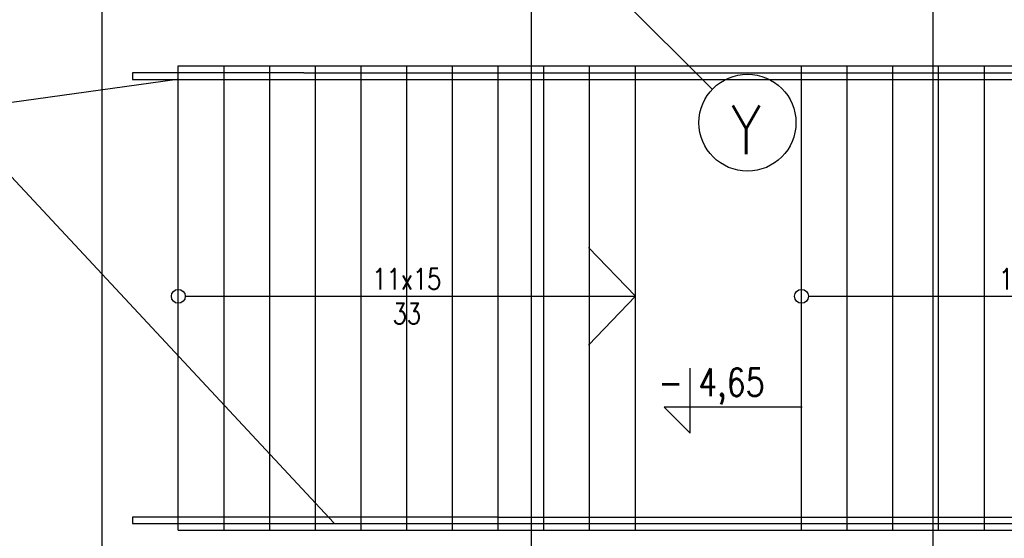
# Model space of a CAD drawing. Header units: centimetres. Extents: x -228435 to 46820, y -89367 to 152985.
# Tile 145 of 252: x -35135 to -28026, y 82452 to 86198. Entities that reach past the tile are written whole.
import ezdxf
from ezdxf.enums import TextEntityAlignment as Align

# ---------------------------------------------------------------- set-up
doc = ezdxf.new("R2010")
doc.units = ezdxf.units.CM
doc.header["$LTSCALE"] = 50
doc.header["$PDMODE"] = 35
doc.header["$PDSIZE"] = 0.1
doc.linetypes.add('Osie rzutów$0$DASHDOT2', pattern=[12.7, 6.35, -3.175, 0, -3.175])
doc.layers.get('0').update_dxf_attribs({"color": 8})
doc.layers.get('DEFPOINTS').update_dxf_attribs({"color": 8})
for name, color, linetype in [('Kondygnacja  -0_5$0$ARCH_INFO_KOTY_WYSOKOŚCIOWE_IST', 8, 'Continuous'), ('Kondygnacja  -0_5$0$ARCH_INFO_OPISY', 8, 'Continuous'), ('Kondygnacja  -0_5$0$ARCH_INFO_SCHODY_IST', 8, 'Continuous'), ('Kondygnacja  -0_5$0$ARCH_SCHODY_IST', 8, 'Continuous'), ('Osie rzutów$0$ARCH_INFO_OSIE_IST', 8, 'Osie rzutów$0$DASHDOT2'), ('Osie rzutów$0$ARCH_INFO_OSIE_OPISY_IST', 8, 'Continuous')]:
    doc.layers.add(name, color=color, linetype=linetype)
doc.layers.add('Kondygnacja  -0_5$0$ARCH_INFO_WYMIARY', color=8, linetype='Continuous', lineweight=9)
doc.styles.add('Kondygnacja  -0_5$0$Romans', font='Romans.shx', dxfattribs={"width": 0.7})
doc.styles.add('Kondygnacja  -0_5$0$ROMANS-50-CM', font='romans.shx', dxfattribs={"width": 0.8, "height": 10})
doc.styles.add('Kondygnacja  -0_5$0$Standard', font='txt')
doc.styles.add('Osie rzutów$0$ROMANS-250-CM', font='romans.shx', dxfattribs={"width": 0.8, "height": 50})
doc.dimstyles.new('Kondygnacja  -0_5$0$ISO-25', dxfattribs={"dimtxt": 2.5, "dimasz": 2.5, "dimexe": 1.25, "dimexo": 0.625, "dimtad": 1, "dimtxsty": 'Kondygnacja  -0_5$0$Standard', "dimcen": 2.5, "dimadec": 0, "dimazin": 0, "dimtfac": 1, "dimtmove": 0, "dimatfit": 3, "dimfxl": 0, "dimarcsym": 0})
doc.dimstyles.new('Kondygnacja  -0_5$0$Wymiary 1-100', dxfattribs={"dimtxt": 12, "dimasz": 10, "dimexe": 5, "dimexo": 0, "dimgap": 4, "dimtad": 1, "dimrnd": 0.5, "dimzin": 12, "dimdsep": 46, "dimtxsty": 'Kondygnacja  -0_5$0$Romans', "dimblk": 'Kondygnacja  -0_5$0$_Oblique', "dimcen": 10, "dimdle": 10, "dimclrt": 55, "dimazin": 0, "dimtfac": 1, "dimtmove": 1, "dimatfit": 3, "dimfxl": 0, "dimtolj": 1, "dimtzin": 0, "dimarcsym": 0})

# ---------------------------------------------------------------- blocks, each defined once
blk = doc.blocks.new('Osie rzutów')
at = {"layer": 'Osie rzutów$0$ARCH_INFO_OSIE_IST', "ltscale": 10}
for p, q in [((7266.73, 14903.31), (9100.55, 13069.49)), ((8660, 12255), (8660, 14290.38)), ((8970, 12255), (8970, 14290.38)), ((9260, 12255), (9260, 14290.38))]:
    blk.add_line(p, q, dxfattribs=at)
at = {"layer": 'Osie rzutów$0$ARCH_INFO_OSIE_OPISY_IST'}
blk.add_circle((9125.96, 13045.39), 35, dxfattribs=at)
at = {"layer": 'Osie rzutów$0$ARCH_INFO_OSIE_OPISY_IST', "style": 'Osie rzutów$0$ROMANS-250-CM', "width": 0.8}
blk.add_text('Y', height=35, dxfattribs=at).set_placement((9124.96, 13040.22), align=Align.MIDDLE_CENTER)
blk = doc.blocks.new('Kondygnacja  -0_5$0$_Oblique')
at = {"color": 0, "linetype": 'ByBlock', "lineweight": -2}
blk.add_line((-0.5, -0.5), (0.5, 0.5), dxfattribs=at)
blk = doc.blocks.new('*D152')
at = {"layer": 'DEFPOINTS', "color": 0}
for p in [(-29490, 82605), (-29490, 13059.2), (-30690, 12765)]:
    blk.add_point(p, dxfattribs=at)
at = {"layer": 'Kondygnacja  -0_5$0$ARCH_INFO_WYMIARY', "color": 0, "lineweight": -2}
for p, q in [((-30700, 13059.2), (-29480, 13059.2)), ((-30690, 13051.2), (-30690, 13064.2)), ((-29490, 13067.2), (-29490, 13054.2))]:
    blk.add_line(p, q, dxfattribs=at)
at = {"layer": 'Kondygnacja  -0_5$0$ARCH_INFO_WYMIARY', "color": 0, "lineweight": -2, "xscale": 10, "yscale": 10, "zscale": 10, "rotation": 180}
blk.add_blockref('Kondygnacja  -0_5$0$_Oblique', (-30690, 13059.2), dxfattribs=at)
at = {"layer": 'Kondygnacja  -0_5$0$ARCH_INFO_WYMIARY', "color": 0, "lineweight": -2, "xscale": 10, "yscale": 10, "zscale": 10}
blk.add_blockref('Kondygnacja  -0_5$0$_Oblique', (-29490, 13059.2), dxfattribs=at)
at = {"layer": 'Kondygnacja  -0_5$0$ARCH_INFO_WYMIARY', "color": 55, "insert": (-30090, 13069.2), "char_height": 12, "attachment_point": 5, "style": 'Kondygnacja  -0_5$0$Romans'}
blk.add_mtext('\\A1;1200', dxfattribs=at)
blk = doc.blocks.new('Kondygnacja  -0_5$0$_Dot')
at = {"color": 0, "linetype": 'ByBlock', "lineweight": -2}
blk.add_line((-0.5, 0), (-1, 0), dxfattribs=at)
at = {"color": 0, "linetype": 'ByBlock', "const_width": 0.5}
blk.add_lwpolyline([(-0.25, 0, 1), (0.25, 0, 1)], format="xyb", close=True, dxfattribs=at)

msp = doc.modelspace()

# ---------------------------------------------------------------- linework, layer by layer
at = {"layer": 'Kondygnacja  -0_5$0$ARCH_INFO_KOTY_WYSOKOŚCIOWE_IST'}
msp.add_lwpolyline([(-29485.502, 83399.524), (-30482.686, 83399.524), (-30295.186, 83212.024), (-30295.186, 83680.458)], dxfattribs=at)
at = {"layer": 'Kondygnacja  -0_5$0$ARCH_INFO_SCHODY_IST'}
for points in [[(-33940, 84200), (-30690, 84200), (-31029.325, 84552.143)], [(-29440, 84200), (-26190, 84200), (-26529.325, 84552.143)], [(-32186.728, 84200), (-30690, 84200), (-31029.325, 83847.857)]]:
    msp.add_lwpolyline(points, dxfattribs=at)
for centre in [(-33990, 84200), (-29490, 84200)]:
    msp.add_circle(centre, 50, dxfattribs=at)
at = {"layer": 'Kondygnacja  -0_5$0$ARCH_SCHODY_IST'}
for p, q in [((-33990, 85865), (-26190, 85865)), ((-33990, 82510), (-33990, 85865)), ((-33660, 82510), (-33660, 85865)), ((-33330, 82510), (-33330, 85865)), ((-33000, 82510), (-33000, 85865)), ((-32670, 82510), (-32670, 85865)), ((-32340, 82510), (-32340, 85865)), ((-32010, 82510), (-32010, 85865)), ((-31680, 82510), (-31680, 85865)), ((-31350, 82510), (-31350, 85865)), ((-31020, 82510), (-31020, 85865)), ((-30690, 82510), (-30690, 85865)), ((-29490, 82510), (-29490, 85865)), ((-29160, 82510), (-29160, 85865)), ((-28830, 82510), (-28830, 85865)), ((-28500, 82510), (-28500, 85865)), ((-28170, 82510), (-28170, 85865)), ((-33990, 82510), (-26190, 82510))]:
    msp.add_line(p, q, dxfattribs=at)
for points in [[(-33084.505, 85815), (-25790, 85815), (-25790, 86385), (-27741.522, 86385)], [(-33066.029, 85765), (-25740, 85765), (-25740, 86435), (-27759.998, 86435)], [(-33084.505, 85815), (-34320, 85815), (-34320, 85765), (-33066.029, 85765)], [(-31680, 82605), (-34320, 82605), (-34320, 82560), (-31680, 82560)], [(-31680, 82605), (-25740, 82605), (-25740, 82300)], [(-31680, 82560), (-25790, 82560), (-25790, 82300)]]:
    msp.add_lwpolyline(points, dxfattribs=at)

# ---------------------------------------------------------------- block references
at = {"layer": 'Osie rzutów$0$ARCH_INFO_OSIE_OPISY_IST', "xscale": 10, "yscale": 10, "zscale": 10}
msp.add_blockref('Osie rzutów', (-121140, -45000), dxfattribs=at)

# ---------------------------------------------------------------- texts
at = {"layer": 'Kondygnacja  -0_5$0$ARCH_INFO_KOTY_WYSOKOŚCIOWE_IST', "insert": (-30524.396, 83549.153), "char_height": 200, "width": 976.18926, "attachment_point": 4, "line_spacing_factor": 0.9, "style": 'Kondygnacja  -0_5$0$ROMANS-50-CM'}
msp.add_mtext('- 4,65', dxfattribs=at)
at = {"layer": 'Kondygnacja  -0_5$0$ARCH_INFO_SCHODY_IST', "char_height": 150, "width": 100, "attachment_point": 5, "style": 'Kondygnacja  -0_5$0$ROMANS-50-CM'}
for insert in [(-32340, 84200), (-27815, 84200)]:
    msp.add_mtext('11x15 33', dxfattribs=dict(at, insert=insert))

# ---------------------------------------------------------------- dimensions: what is measured, and where the dimension line sits
at = {"layer": 'Kondygnacja  -0_5$0$ARCH_INFO_WYMIARY'}
dim = msp.add_linear_dim(base=(-29490, 13059.178), p1=(-30690, 12765), p2=(-29490, 82605), dimstyle='Kondygnacja  -0_5$0$Wymiary 1-100', dxfattribs=at)
dim.commit()
dim.dimension.update_dxf_attribs({"geometry": '*D152', "text_midpoint": (-30090, 13069.178)})

# ---------------------------------------------------------------- leaders
at = {"layer": 'Kondygnacja  -0_5$0$ARCH_INFO_OPISY'}
for points in [[(-33998.986, 85765), (-35639.558, 85538.348), (-38206.511, 85538.348)], [(-32867.705, 82564.07), (-35639.558, 85538.348), (-38206.511, 85538.348)]]:
    msp.add_leader(points, dimstyle='Kondygnacja  -0_5$0$ISO-25', override={"dimscale": 5, "dimasz": 2, "dimtad": 0, "dimldrblk": 'Kondygnacja  -0_5$0$_Dot'}, dxfattribs=at)

doc.saveas('drawing.dxf')
